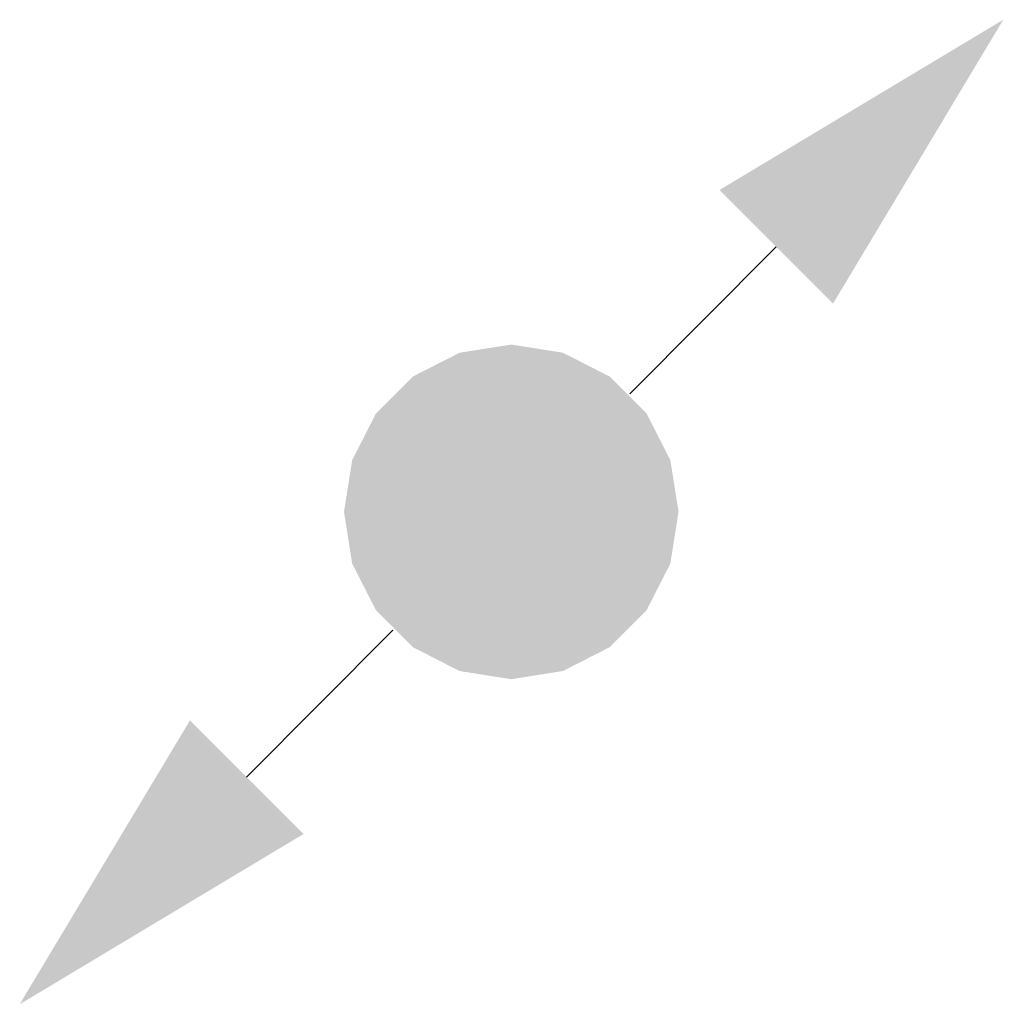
# Model space of a CAD drawing. Header units: millimetres. Extents: x -8419 to 49496, y -17222 to 2761.
# Tile 6 of 9: x 42383 to 42750, y -11724 to -11356. Entities that reach past the tile are written whole.
import ezdxf

# ---------------------------------------------------------------- set-up
doc = ezdxf.new("R2010")
doc.units = ezdxf.units.MM
doc.layers.add('Dešťová voda', color=7, linetype='Continuous')

msp = doc.modelspace()

# ---------------------------------------------------------------- hatches: boundary and pattern name
at = {"layer": 'Dešťová voda', "lineweight": 5}
for points in [[(42750.33, -11355.91), (42686.69, -11461.97), (42644.27, -11419.55)], [(42628.99, -11539.76), (42625.93, -11520.44), (42617.05, -11503.02), (42603.22, -11489.19), (42585.8, -11480.31), (42566.49, -11477.26), (42547.17, -11480.31), (42529.75, -11489.19), (42515.92, -11503.02), (42507.04, -11520.44), (42503.99, -11539.76), (42507.04, -11559.07), (42515.92, -11576.49), (42529.75, -11590.32), (42547.17, -11599.2), (42566.49, -11602.26), (42585.8, -11599.2), (42603.22, -11590.32), (42617.05, -11576.49), (42625.93, -11559.07)], [(42382.82, -11723.7), (42488.89, -11660.06), (42446.46, -11617.64)]]:
    msp.add_hatch(color=174, dxfattribs=at).paths.add_polyline_path(points)

# ---------------------------------------------------------------- linework, layer by layer
at = {"layer": 'Dešťová voda', "color": 174, "lineweight": 5}
for p, q in [((42665.48, -11440.76), (42610.75, -11495.63)), ((42522.29, -11583.95), (42467.56, -11638.82))]:
    msp.add_line(p, q, dxfattribs=at)

doc.saveas('drawing.dxf')
